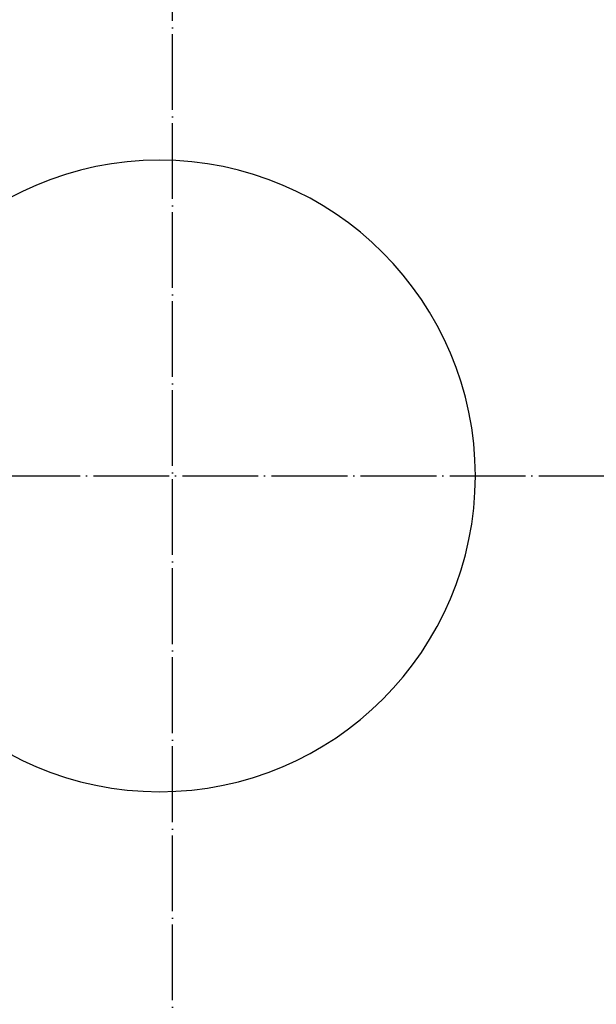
# Model space of a CAD drawing. Extents: x -1763 to 4575, y -3429 to 1051.
# Tile 151 of 193: x 2578 to 2669, y -1806 to -1650. Entities that reach past the tile are written whole.
import ezdxf

# ---------------------------------------------------------------- set-up
doc = ezdxf.new("R2010")
doc.units = 0
doc.linetypes.add('DASHED', pattern=[15, 7, -8])
doc.linetypes.add('DOT_CENTER', pattern=[14, 12, -1, 0, -1])
doc.layers.get('0').update_dxf_attribs({"linetype": 'CONTINUOUS'})
doc.layers.add('1', color=7, linetype='CONTINUOUS')

# ---------------------------------------------------------------- blocks, each defined once
blk = doc.blocks.new('DUT_BOARD__222', base_point=(2884.31, -1929.7))
at = {"color": 1, "linetype": 'CONTINUOUS'}
for start, end in [(90, -90), (-90, 90)]:
    blk.add_arc((2600, -1721.88), 50, start, end, dxfattribs=at)
blk = doc.blocks.new('E7018-24101__283', base_point=(2900, -1958.68))
at = {"color": 1, "linetype": 'CONTINUOUS'}
for start, end in [(90, -90), (-90, 90)]:
    blk.add_arc((2600, -1721.88), 50, start, end, dxfattribs=at)
blk = doc.blocks.new('E7018-64101__284', base_point=(2940, -1972.18))
blk.add_blockref('E7018-24101__283', (2900, -1958.68))
blk = doc.blocks.new('STIFF_ASSY_DUTBD__285', base_point=(2940, -1972.18))
for name, p in [('E7018-64101__284', (2940, -1972.18)), ('DUT_BOARD__222', (2884.31, -1929.7))]:
    blk.add_blockref(name, p)
blk = doc.blocks.new('A1__286', base_point=(2940, -1972.18))
blk.add_blockref('STIFF_ASSY_DUTBD__285', (2940, -1972.18))
blk = doc.blocks.new('FRONT1__287', base_point=(2940, -1974.24))
blk.add_blockref('A1__286', (2940, -1972.18))
blk = doc.blocks.new('L1__288', base_point=(2940, -1974.24))
blk.add_blockref('FRONT1__287', (2940, -1974.24))
blk = doc.blocks.new('HEADPLATE_EG__472', base_point=(2054.3, -2091.02))
at = {"layer": '1', "color": 1, "linetype": 'DOT_CENTER'}
for p, q in [((2602.06, -1960), (2602.06, -1483.75)), ((2363.94, -1721.88), (2840.19, -1721.88))]:
    blk.add_line(p, q, dxfattribs=at)
at = {"layer": '1', "color": 7, "linetype": 'DASHED'}
blk.add_circle((2602.06, -1721.88), 158.75, dxfattribs=at)
for start, end in [(17.3657, 162.6343), (-162.6343, -17.3657)]:
    blk.add_arc((2602.06, -1721.88), 166.69, start, end, dxfattribs=at)

msp = doc.modelspace()

# ---------------------------------------------------------------- block references
msp.add_blockref('L1__288', (2940, -1974.24))
at = {"layer": '1'}
msp.add_blockref('HEADPLATE_EG__472', (2054.3, -2091.02), dxfattribs=at)

doc.saveas('drawing.dxf')
